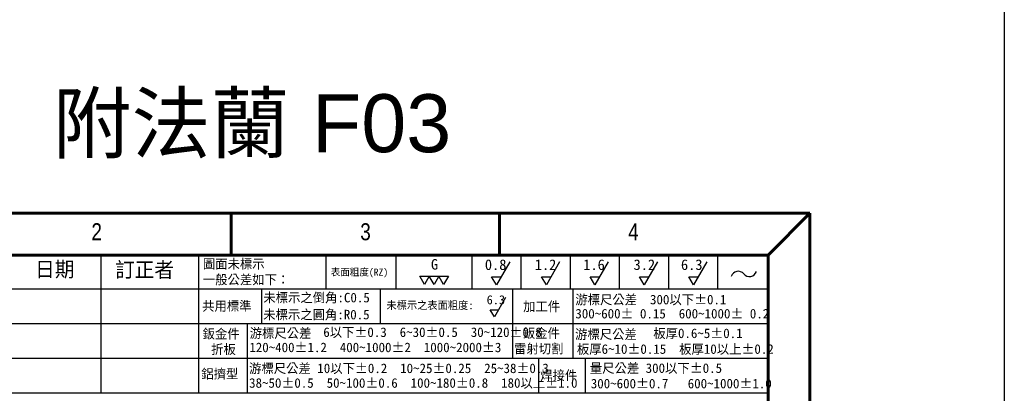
# Model space of a CAD drawing. Header units: inches. Extents: x 0 to 5766, y -2164 to 1330.
# Tile 61 of 217: x 4324 to 4664, y -1596 to -1468. Entities that reach past the tile are written whole.
import ezdxf
from ezdxf.enums import TextEntityAlignment as Align

# ---------------------------------------------------------------- set-up
doc = ezdxf.new("R2010")
doc.units = ezdxf.units.IN
doc.header["$MEASUREMENT"] = 0
doc.linetypes.add('SLD-實線', pattern=[0])
doc.layers.add('BORDER', color=7, linetype='Continuous')
doc.layers.add('圖框', color=7, linetype='SLD-實線')
doc.styles.add('SEACAD_arial_ttf', font='arial.ttf', dxfattribs={"height": 0.2})
doc.styles.get("Standard").update_dxf_attribs({"font": 'arial.ttf'})
doc.styles.add('標題欄', font='txt')

# ---------------------------------------------------------------- blocks, each defined once
blk = doc.blocks.new('A4橫')
at = {"layer": 'BORDER', "color": 123, "linetype": 'Continuous', "lineweight": 60, "ltscale": 25.4}
for p, q in [((4924.32, 1453.75), (4731.53, 1453.75)), ((4824.32, 1453.75), (4824.32, 1446.54)), ((4870.72, 1453.75), (4870.72, 1446.54)), ((4924.32, 1453.75), (4917.11, 1446.54)), ((4924.32, 1170.89), (4924.32, 1453.75)), ((4917.11, 1446.54), (4731.53, 1446.54)), ((4917.11, 1446.54), (4917.11, 1170.89))]:
    blk.add_line(p, q, dxfattribs=at)
at = {"layer": 'BORDER', "color": 60, "linetype": 'Continuous', "ltscale": 25.4}
for p, q in [((4801.85, 1446.54), (4801.85, 1422.7)), ((4818.71, 1446.54), (4818.71, 1422.7)), ((4840.67, 1446.54), (4840.67, 1440.65)), ((4852.8, 1446.54), (4852.8, 1440.65)), ((4865.9, 1446.54), (4865.9, 1440.65)), ((4865.9, 1446.54), (4865.9, 1440.65)), ((4874.4, 1446.54), (4874.4, 1440.65)), ((4882.9, 1446.54), (4882.9, 1440.65)), ((4891.4, 1446.54), (4891.4, 1440.65)), ((4899.9, 1446.54), (4899.9, 1440.65)), ((4908.4, 1446.54), (4908.4, 1440.65)), ((4818.71, 1440.65), (4731.53, 1440.65)), ((4917.11, 1440.65), (4818.86, 1440.65)), ((4829.59, 1440.65), (4829.59, 1434.67)), ((4850.09, 1440.65), (4850.09, 1434.67)), ((4872.93, 1440.65), (4872.93, 1434.67)), ((4883.39, 1440.65), (4883.39, 1434.67)), ((4818.71, 1434.67), (4731.53, 1434.67)), ((4917.11, 1434.67), (4818.86, 1434.67)), ((4827.11, 1434.69), (4827.11, 1422.7)), ((4872.93, 1434.67), (4872.93, 1428.69)), ((4883.39, 1434.67), (4883.39, 1428.69)), ((4917.11, 1428.69), (4731.53, 1428.69)), ((4877.44, 1428.69), (4877.44, 1422.7)), ((4885.49, 1428.69), (4885.49, 1422.7)), ((4917.11, 1422.7), (4731.53, 1422.7))]:
    blk.add_line(p, q, dxfattribs=at)
at = {"layer": 'BORDER', "color": 2, "linetype": 'Continuous', "ltscale": 25.4}
for p, q in [((4872.47, 1445.36), (4870.18, 1441.39)), ((4881.09, 1445.36), (4878.8, 1441.39)), ((4889.47, 1445.36), (4887.18, 1441.39)), ((4898.02, 1445.36), (4895.73, 1441.39)), ((4906.52, 1445.36), (4904.23, 1441.39)), ((4857.76, 1441.45), (4856.93, 1442.88)), ((4856.93, 1442.88), (4858.58, 1442.88)), ((4858.58, 1442.88), (4857.76, 1441.45)), ((4859.4, 1441.45), (4858.58, 1442.88)), ((4858.58, 1442.88), (4860.23, 1442.88)), ((4860.23, 1442.88), (4859.4, 1441.45)), ((4861.05, 1441.45), (4860.23, 1442.88)), ((4860.23, 1442.88), (4861.88, 1442.88)), ((4861.88, 1442.88), (4861.05, 1441.45)), ((4870.18, 1441.39), (4869.35, 1442.82)), ((4869.35, 1442.82), (4871, 1442.82)), ((4878.8, 1441.39), (4877.97, 1442.82)), ((4877.97, 1442.82), (4879.62, 1442.82)), ((4887.18, 1441.39), (4886.35, 1442.82)), ((4886.35, 1442.82), (4888, 1442.82)), ((4895.73, 1441.39), (4894.9, 1442.82)), ((4894.9, 1442.82), (4896.55, 1442.82)), ((4904.23, 1441.39), (4903.41, 1442.82)), ((4903.41, 1442.82), (4905.06, 1442.82)), ((4871.77, 1439.25), (4869.82, 1435.87)), ((4869.82, 1435.87), (4869.12, 1437.09)), ((4869.12, 1437.09), (4870.52, 1437.09))]:
    blk.add_line(p, q, dxfattribs=at)
for centre, start, end in [((4911.95, 1442.49), 39.8056, 162.5792), ((4913.89, 1444.1), 219.8056, 342.5792)]:
    blk.add_arc(centre, 1.26, start, end, dxfattribs=at)
at = {"layer": 'BORDER', "color": 60, "linetype": 'Continuous', "ltscale": 25.4, "style": 'SEACAD_arial_ttf', "width": 0.8}
for s, p in [('2', (4800.19, 1452.04)), ('3', (4846.64, 1452.04)), ('4', (4892.93, 1452.04))]:
    blk.add_text(s, height=2.94, dxfattribs=at).set_placement(p, align=Align.TOP_LEFT)
at = {"layer": '圖框', "style": '標題欄'}
for s, height, p in [('圖面未標示', 1.641, (4819.45, 1445.85)), ('日期', 2.605, (4790.48, 1445.4)), ('訂正者', 2.605, (4804.3, 1445.32)), ('表面粗度(RZ)', 1.221, (4841.55, 1444.22)), ('G', 1.82, (4858.86, 1445.86)), ('0.8', 1.824, (4868.18, 1445.8)), ('1.2', 1.824, (4876.8, 1445.8)), ('1.6', 1.824, (4885.18, 1445.8)), ('3.2', 1.824, (4893.87, 1445.8)), ('6.3', 1.824, (4902.06, 1445.8)), ('一般公差如下：', 1.641, (4819.45, 1443.14)), ('未標示之倒角:C0.5', 1.6413, (4829.91, 1440.03)), ('6.3', 1.553, (4868.49, 1439.61)), ('游標尺公差  300以下%%P0.1', 1.6413, (4883.81, 1439.69)), ('共用標準', 1.641, (4819.33, 1438.58)), ('未標示之表面粗度:', 1.36, (4851.17, 1438.57)), ('加工件', 1.641, (4874.79, 1438.51)), ('未標示之圓角:R0.5', 1.6413, (4829.88, 1437.1)), ('300~600%%P 0.15  600~1000%%P 0.2', 1.6413, (4883.81, 1437.26)), ('6以下%%P0.3  6~30%%P0.5  30~120%%P0.8', 1.6413, (4840.26, 1434.06)), ('鈑金件', 1.641, (4819.41, 1433.79)), ('游標尺公差', 1.641, (4827.54, 1433.9)), ('鈑金件', 1.641, (4874.74, 1433.9)), ('游標尺公差', 1.641, (4883.77, 1433.71)), ('板厚0.6~5%%P0.1', 1.6413, (4897.28, 1433.87)), ('折板', 1.641, (4820.88, 1431.11)), ('120~400%%P1.2  400~1000%%P2  1000~2000%%P3', 1.6413, (4827.48, 1431.44)), ('雷射切割', 1.641, (4873.21, 1431.22)), ('板厚6~10%%P0.15  板厚10以上%%P0.2', 1.6413, (4884.08, 1431.15)), ('游標尺公差 10以下%%P0.2  10~25%%P0.25  25~38%%P0.3', 1.6413, (4827.44, 1427.83)), ('量尺公差 300以下%%P0.5  ', 1.6413, (4886.31, 1427.86)), ('鋁擠型', 1.641, (4819.18, 1426.88)), ('焊接件', 1.641, (4877.74, 1426.61)), ('38~50%%P0.5  50~100%%P0.6  100~180%%P0.8  180以上%%P1.0', 1.6413, (4827.44, 1425.3)), ('300~600%%P0.7   600~1000%%P1.0', 1.6413, (4886.48, 1425.2))]:
    blk.add_text(s, height=height, dxfattribs=at).set_placement(p, align=Align.TOP_LEFT)

msp = doc.modelspace()

# ---------------------------------------------------------------- linework, layer by layer
at = {"color": 4}
msp.add_lwpolyline([(4143.887, 611.783), (4663.887, 611.783), (4663.887, -2164.217), (4143.887, -2164.217)], close=True, dxfattribs=at)

# ---------------------------------------------------------------- block references
at = {"xscale": 2, "yscale": 2, "zscale": 2}
msp.add_blockref('A4橫', (-5251.97, -4441.857), dxfattribs=at)

# ---------------------------------------------------------------- texts
at = {"color": 7, "insert": (4403.887, -1504.36), "char_height": 20, "attachment_point": 5}
msp.add_mtext_dynamic_manual_height_columns('{\\fPMingLiU|b0|i0|c136|p18;附法蘭} F03', width=143.29647, gutter_width=12.5, heights=[0], dxfattribs=at)

doc.saveas('drawing.dxf')
